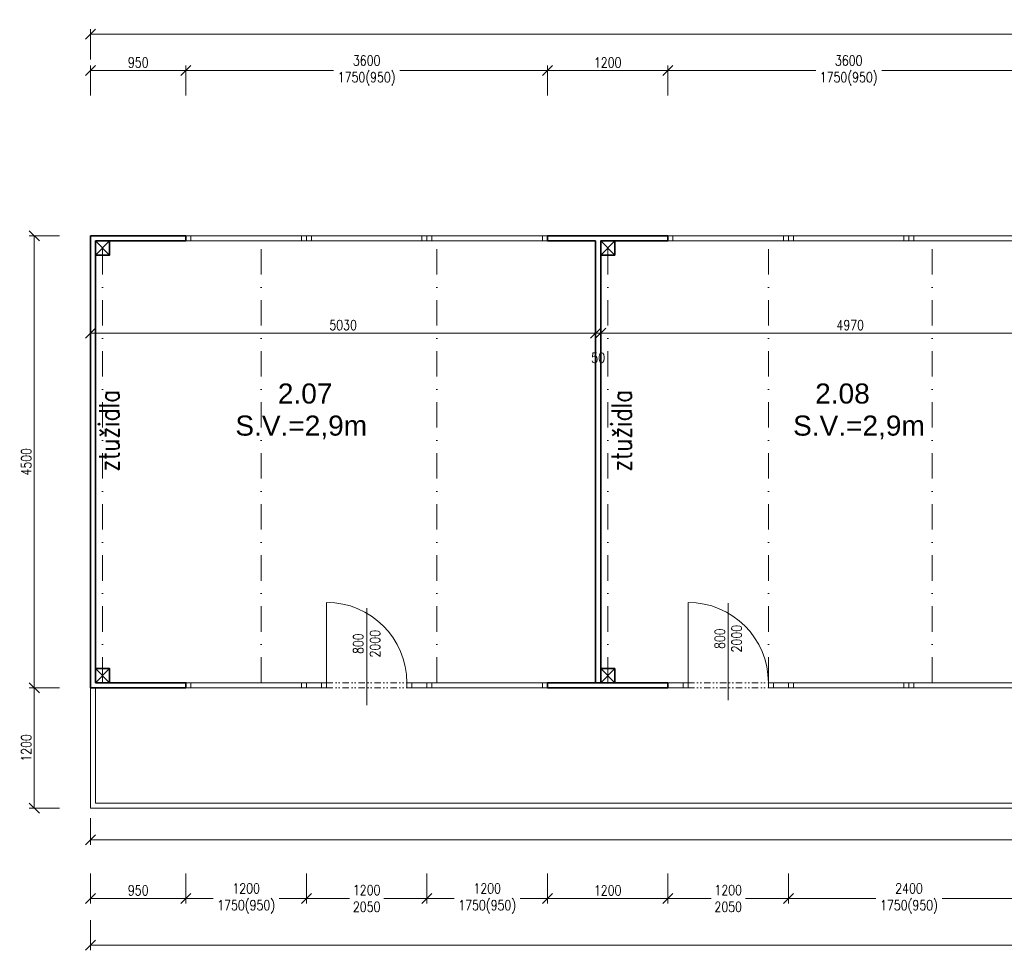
# Model space of a CAD drawing. Header units: millimetres. Extents: x -485339 to 286898, y -1189934 to 1602269.
# Tile 98 of 230: x 18110 to 27915, y -1083142 to -1073871. Entities that reach past the tile are written whole.
import ezdxf

# ---------------------------------------------------------------- set-up
doc = ezdxf.new("R2010")
doc.units = ezdxf.units.MM
doc.header["$LTSCALE"] = 10
doc.linetypes.add('DASHDOT', pattern=[25.4, 12.7, -6.35, 0, -6.35])
doc.linetypes.add('DĚLICÍ2', pattern=[15.875, 6.35, -3.175, 0, -3.175, 0, -3.175])
doc.layers.get('Defpoints').update_dxf_attribs({"lineweight": 0})
for name, color, linetype, lineweight in [('St__otvory_dveře', 40, 'Continuous', 18), ('St_kóty', 132, 'Continuous', 18), ('St_otvory_okna', 40, 'Continuous', 18), ('St_plocha_místnosti', 250, 'Continuous', 18), ('St_popis_otvory', 40, 'Continuous', 18), ('St_sloupy_opláštění_půdorys', 25, 'Continuous', 35), ('St_čáry_obrys', 5, 'Continuous', 35), ('St_čáry_osy', 250, 'DASHDOT', 18), ('St_čáry_plné', 250, 'Continuous', 18)]:
    doc.layers.add(name, color=color, linetype=linetype, lineweight=lineweight)
doc.styles.add('Andy', font='arial.ttf')
doc.styles.get("Standard").update_dxf_attribs({"font": 'simplex.shx', "width": 0.8})
doc.dimstyles.new('stavebníM50 vnitřní', dxfattribs={"dimtxt": 100, "dimasz": 100, "dimexe": 50, "dimexo": 100, "dimgap": 30, "dimtad": 1, "dimdec": 0, "dimtxsty": 'Standard', "dimblk": 'OBLIQUE', "dimcen": 2.5, "dimclrd": 256, "dimclre": 256, "dimclrt": 256, "dimadec": 0, "dimazin": 0, "dimtfac": 1, "dimtdec": 0, "dimtmove": 2, "dimatfit": 2, "dimldrblk": 'OBLIQUE', "dimfxl": 250, "dimfxlon": 1, "dimlwd": -1, "dimlwe": -1, "dimarcsym": 0})

# ---------------------------------------------------------------- blocks, each defined once
blk = doc.blocks.new('G$C325A9F68')
at = {"layer": 'St_otvory_okna', "ltscale": 2}
for points in [[(0, 0), (1200, 0), (1200, 50), (0, 50)], [(0, 0), (50, 0), (50, 50), (0, 50)], [(1200, 0), (1150, 0), (1150, 50), (1200, 50)]]:
    blk.add_lwpolyline(points, close=True, dxfattribs=at)
blk = doc.blocks.new('G$C51AC4435')
at = {"layer": 'St__otvory_dveře', "ltscale": 2}
for points in [[(0, 0), (50, 0), (50, -150), (0, -150)], [(0, -150), (50, -150), (50, -200), (0, -200)], [(0, -1050), (50, -1050), (50, -1000), (0, -1000)], [(0, -1200), (50, -1200), (50, -1050), (0, -1050)]]:
    blk.add_lwpolyline(points, close=True, dxfattribs=at)
at = {"layer": 'St__otvory_dveře', "linetype": 'DĚLICÍ2'}
for points in [[(0, -1000), (0, -200)], [(50, -1000), (50, -200)]]:
    blk.add_lwpolyline(points, dxfattribs=at)
at = {"layer": 'St__otvory_dveře', "ltscale": 2}
blk.add_lwpolyline([(50, -1000), (850, -1000)], dxfattribs=at)
blk.add_arc((50, -1000), 800, 0, 90, dxfattribs=at)
blk = doc.blocks.new('G$C2F820337')
at = {"layer": 'St_sloupy_opláštění_půdorys', "ltscale": 2}
blk.add_lwpolyline([(-70, -70), (70, -70), (70, 70), (-70, 70)], close=True, dxfattribs=at)
for points in [[(-70, 70), (70, -70)], [(70, 70), (-70, -70)]]:
    blk.add_lwpolyline(points, dxfattribs=at)
blk = doc.blocks.new('_OBLIQUE')
at = {"color": 0, "linetype": 'ByBlock'}
blk.add_line((-0.5, -0.5), (0.5, 0.5), dxfattribs=at)
blk = doc.blocks.new('*D6155')
at = {"layer": 'Defpoints', "color": 0}
for p in [(18815.3, -1080821.3), (19765.3, -1080821.3), (19765.3, -1082624.9)]:
    blk.add_point(p, dxfattribs=at)
at = {"layer": 'St_kóty'}
for p, q in [((18815.3, -1082374.9), (18815.3, -1082674.9)), ((19765.3, -1082374.9), (19765.3, -1082674.9)), ((18815.3, -1082624.9), (19765.3, -1082624.9))]:
    blk.add_line(p, q, dxfattribs=at)
at = {"layer": 'St_kóty', "linetype": 'ByBlock', "xscale": 100, "yscale": 100, "zscale": 100, "rotation": 180}
blk.add_blockref('_OBLIQUE', (18815.3, -1082624.9), dxfattribs=at)
at = {"layer": 'St_kóty', "linetype": 'ByBlock', "xscale": 100, "yscale": 100, "zscale": 100}
blk.add_blockref('_OBLIQUE', (19765.3, -1082624.9), dxfattribs=at)
at = {"layer": 'St_kóty', "insert": (19290.3, -1082544.9), "char_height": 100, "attachment_point": 5}
blk.add_mtext('950', dxfattribs=at)
blk = doc.blocks.new('*D6156')
at = {"layer": 'Defpoints', "color": 0}
for p in [(19765.3, -1080821.3), (20965.3, -1080821.3), (20965.3, -1082624.9)]:
    blk.add_point(p, dxfattribs=at)
at = {"layer": 'St_kóty'}
for p, q in [((19765.3, -1082374.9), (19765.3, -1082674.9)), ((20965.3, -1082374.9), (20965.3, -1082674.9)), ((19765.3, -1082624.9), (20036.2, -1082624.9)), ((20965.3, -1082624.9), (20694.3, -1082624.9))]:
    blk.add_line(p, q, dxfattribs=at)
at = {"layer": 'St_kóty', "linetype": 'ByBlock', "xscale": 100, "yscale": 100, "zscale": 100, "rotation": 180}
blk.add_blockref('_OBLIQUE', (19765.3, -1082624.9), dxfattribs=at)
at = {"layer": 'St_kóty', "linetype": 'ByBlock', "xscale": 100, "yscale": 100, "zscale": 100}
blk.add_blockref('_OBLIQUE', (20965.3, -1082624.9), dxfattribs=at)
at = {"layer": 'St_kóty', "insert": (20365.3, -1082624.9), "char_height": 100, "attachment_point": 5}
blk.add_mtext('1200\\P1750(950)', dxfattribs=at)
blk = doc.blocks.new('*D6157')
at = {"layer": 'Defpoints', "color": 0}
for p in [(20965.3, -1080821.3), (22165.3, -1080821.3), (22165.3, -1082624.9)]:
    blk.add_point(p, dxfattribs=at)
at = {"layer": 'St_kóty'}
for p, q in [((20965.3, -1082374.9), (20965.3, -1082674.9)), ((22165.3, -1082374.9), (22165.3, -1082674.9)), ((20965.3, -1082624.9), (21394.3, -1082624.9)), ((22165.3, -1082624.9), (21736.2, -1082624.9))]:
    blk.add_line(p, q, dxfattribs=at)
at = {"layer": 'St_kóty', "linetype": 'ByBlock', "xscale": 100, "yscale": 100, "zscale": 100, "rotation": 180}
blk.add_blockref('_OBLIQUE', (20965.3, -1082624.9), dxfattribs=at)
at = {"layer": 'St_kóty', "linetype": 'ByBlock', "xscale": 100, "yscale": 100, "zscale": 100}
blk.add_blockref('_OBLIQUE', (22165.3, -1082624.9), dxfattribs=at)
at = {"layer": 'St_kóty', "insert": (21565.3, -1082624.9), "char_height": 100, "attachment_point": 5}
blk.add_mtext('1200\\P2050', dxfattribs=at)
blk = doc.blocks.new('*D6158')
at = {"layer": 'Defpoints', "color": 0}
for p in [(22165.3, -1080821.3), (23365.3, -1080821.3), (23365.3, -1082624.9)]:
    blk.add_point(p, dxfattribs=at)
at = {"layer": 'St_kóty'}
for p, q in [((22165.3, -1082374.9), (22165.3, -1082674.9)), ((23365.3, -1082374.9), (23365.3, -1082674.9)), ((22165.3, -1082624.9), (22436.2, -1082624.9)), ((23365.3, -1082624.9), (23094.3, -1082624.9))]:
    blk.add_line(p, q, dxfattribs=at)
at = {"layer": 'St_kóty', "linetype": 'ByBlock', "xscale": 100, "yscale": 100, "zscale": 100, "rotation": 180}
blk.add_blockref('_OBLIQUE', (22165.3, -1082624.9), dxfattribs=at)
at = {"layer": 'St_kóty', "linetype": 'ByBlock', "xscale": 100, "yscale": 100, "zscale": 100}
blk.add_blockref('_OBLIQUE', (23365.3, -1082624.9), dxfattribs=at)
at = {"layer": 'St_kóty', "insert": (22765.3, -1082624.9), "char_height": 100, "attachment_point": 5}
blk.add_mtext('1200\\P1750(950)', dxfattribs=at)
blk = doc.blocks.new('*D6159')
at = {"layer": 'Defpoints', "color": 0}
for p in [(23365.3, -1080821.3), (24565.3, -1080821.3), (24565.3, -1082624.9)]:
    blk.add_point(p, dxfattribs=at)
at = {"layer": 'St_kóty'}
for p, q in [((23365.3, -1082374.9), (23365.3, -1082674.9)), ((24565.3, -1082374.9), (24565.3, -1082674.9)), ((23365.3, -1082624.9), (24565.3, -1082624.9))]:
    blk.add_line(p, q, dxfattribs=at)
at = {"layer": 'St_kóty', "linetype": 'ByBlock', "xscale": 100, "yscale": 100, "zscale": 100, "rotation": 180}
blk.add_blockref('_OBLIQUE', (23365.3, -1082624.9), dxfattribs=at)
at = {"layer": 'St_kóty', "linetype": 'ByBlock', "xscale": 100, "yscale": 100, "zscale": 100}
blk.add_blockref('_OBLIQUE', (24565.3, -1082624.9), dxfattribs=at)
at = {"layer": 'St_kóty', "insert": (23965.3, -1082544.9), "char_height": 100, "attachment_point": 5}
blk.add_mtext('1200', dxfattribs=at)
blk = doc.blocks.new('*D6160')
at = {"layer": 'Defpoints', "color": 0}
for p in [(24565.3, -1080821.3), (25765.3, -1080821.3), (25765.3, -1082624.9)]:
    blk.add_point(p, dxfattribs=at)
at = {"layer": 'St_kóty'}
for p, q in [((24565.3, -1082374.9), (24565.3, -1082674.9)), ((25765.3, -1082374.9), (25765.3, -1082674.9)), ((24565.3, -1082624.9), (24994.3, -1082624.9)), ((25765.3, -1082624.9), (25336.2, -1082624.9))]:
    blk.add_line(p, q, dxfattribs=at)
at = {"layer": 'St_kóty', "linetype": 'ByBlock', "xscale": 100, "yscale": 100, "zscale": 100, "rotation": 180}
blk.add_blockref('_OBLIQUE', (24565.3, -1082624.9), dxfattribs=at)
at = {"layer": 'St_kóty', "linetype": 'ByBlock', "xscale": 100, "yscale": 100, "zscale": 100}
blk.add_blockref('_OBLIQUE', (25765.3, -1082624.9), dxfattribs=at)
at = {"layer": 'St_kóty', "insert": (25165.3, -1082624.9), "char_height": 100, "attachment_point": 5}
blk.add_mtext('1200\\P2050', dxfattribs=at)
blk = doc.blocks.new('*D6161')
at = {"layer": 'Defpoints', "color": 0}
for p in [(25765.3, -1080821.3), (28165.3, -1080821.3), (28165.3, -1082624.9)]:
    blk.add_point(p, dxfattribs=at)
at = {"layer": 'St_kóty'}
for p, q in [((25765.3, -1082374.9), (25765.3, -1082674.9)), ((28165.3, -1082374.9), (28165.3, -1082674.9)), ((25765.3, -1082624.9), (26636.2, -1082624.9)), ((28165.3, -1082624.9), (27294.3, -1082624.9))]:
    blk.add_line(p, q, dxfattribs=at)
at = {"layer": 'St_kóty', "linetype": 'ByBlock', "xscale": 100, "yscale": 100, "zscale": 100, "rotation": 180}
blk.add_blockref('_OBLIQUE', (25765.3, -1082624.9), dxfattribs=at)
at = {"layer": 'St_kóty', "linetype": 'ByBlock', "xscale": 100, "yscale": 100, "zscale": 100}
blk.add_blockref('_OBLIQUE', (28165.3, -1082624.9), dxfattribs=at)
at = {"layer": 'St_kóty', "insert": (26965.3, -1082624.9), "char_height": 100, "attachment_point": 5}
blk.add_mtext('2400\\P1750(950)', dxfattribs=at)
blk = doc.blocks.new('*D6171')
at = {"layer": 'Defpoints', "color": 0}
for p in [(18815.3, -1076025.7), (23845.3, -1076075.7), (23845.3, -1076994)]:
    blk.add_point(p, dxfattribs=at)
at = {"layer": 'St_kóty'}
for p, q in [((18815.3, -1076744), (18815.3, -1077044)), ((23845.3, -1076744), (23845.3, -1077044)), ((18815.3, -1076994), (23845.3, -1076994))]:
    blk.add_line(p, q, dxfattribs=at)
at = {"layer": 'St_kóty', "linetype": 'ByBlock', "xscale": 100, "yscale": 100, "zscale": 100, "rotation": 180}
blk.add_blockref('_OBLIQUE', (18815.3, -1076994), dxfattribs=at)
at = {"layer": 'St_kóty', "linetype": 'ByBlock', "xscale": 100, "yscale": 100, "zscale": 100}
blk.add_blockref('_OBLIQUE', (23845.3, -1076994), dxfattribs=at)
at = {"layer": 'St_kóty', "insert": (21330.3, -1076914), "char_height": 100, "attachment_point": 5}
blk.add_mtext('5030', dxfattribs=at)
blk = doc.blocks.new('*D6172')
at = {"layer": 'Defpoints', "color": 0}
for p in [(23845.3, -1076075.7), (23895.3, -1076075.7), (23895.3, -1076994)]:
    blk.add_point(p, dxfattribs=at)
at = {"layer": 'St_kóty'}
for p, q in [((23845.3, -1076744), (23845.3, -1077044)), ((23895.3, -1076744), (23895.3, -1077044)), ((23845.3, -1076994), (23745.3, -1076994)), ((23845.3, -1076994), (23895.3, -1076994)), ((23895.3, -1076994), (23995.3, -1076994))]:
    blk.add_line(p, q, dxfattribs=at)
at = {"layer": 'St_kóty', "linetype": 'ByBlock', "xscale": 100, "yscale": 100, "zscale": 100}
blk.add_blockref('_OBLIQUE', (23845.3, -1076994), dxfattribs=at)
at = {"layer": 'St_kóty', "linetype": 'ByBlock', "xscale": 100, "yscale": 100, "zscale": 100, "rotation": 180}
blk.add_blockref('_OBLIQUE', (23895.3, -1076994), dxfattribs=at)
at = {"layer": 'St_kóty', "insert": (23870.3, -1077239), "char_height": 100, "attachment_point": 5}
blk.add_mtext('50', dxfattribs=at)
blk = doc.blocks.new('*D6173')
at = {"layer": 'Defpoints', "color": 0}
for p in [(23895.3, -1076075.7), (28865.3, -1076075.7), (28865.3, -1076994)]:
    blk.add_point(p, dxfattribs=at)
at = {"layer": 'St_kóty'}
for p, q in [((23895.3, -1076744), (23895.3, -1077044)), ((28865.3, -1076744), (28865.3, -1077044)), ((23895.3, -1076994), (28865.3, -1076994))]:
    blk.add_line(p, q, dxfattribs=at)
at = {"layer": 'St_kóty', "linetype": 'ByBlock', "xscale": 100, "yscale": 100, "zscale": 100, "rotation": 180}
blk.add_blockref('_OBLIQUE', (23895.3, -1076994), dxfattribs=at)
at = {"layer": 'St_kóty', "linetype": 'ByBlock', "xscale": 100, "yscale": 100, "zscale": 100}
blk.add_blockref('_OBLIQUE', (28865.3, -1076994), dxfattribs=at)
at = {"layer": 'St_kóty', "insert": (26380.3, -1076914), "char_height": 100, "attachment_point": 5}
blk.add_mtext('4970', dxfattribs=at)
blk = doc.blocks.new('*D6179')
at = {"layer": 'Defpoints', "color": 0}
for p in [(19765.3, -1074377.8), (18815.3, -1076025.7), (19765.3, -1076025.7)]:
    blk.add_point(p, dxfattribs=at)
at = {"layer": 'St_kóty'}
for p, q in [((18815.3, -1074627.8), (18815.3, -1074327.8)), ((19765.3, -1074627.8), (19765.3, -1074327.8)), ((18815.3, -1074377.8), (19765.3, -1074377.8))]:
    blk.add_line(p, q, dxfattribs=at)
at = {"layer": 'St_kóty', "linetype": 'ByBlock', "xscale": 100, "yscale": 100, "zscale": 100, "rotation": 180}
blk.add_blockref('_OBLIQUE', (18815.3, -1074377.8), dxfattribs=at)
at = {"layer": 'St_kóty', "linetype": 'ByBlock', "xscale": 100, "yscale": 100, "zscale": 100}
blk.add_blockref('_OBLIQUE', (19765.3, -1074377.8), dxfattribs=at)
at = {"layer": 'St_kóty', "insert": (19290.3, -1074297.8), "char_height": 100, "attachment_point": 5}
blk.add_mtext('950', dxfattribs=at)
blk = doc.blocks.new('*D6180')
at = {"layer": 'Defpoints', "color": 0}
for p in [(23365.3, -1074377.8), (19765.3, -1076025.7), (23365.3, -1076025.7)]:
    blk.add_point(p, dxfattribs=at)
at = {"layer": 'St_kóty'}
for p, q in [((19765.3, -1074627.8), (19765.3, -1074327.8)), ((23365.3, -1074627.8), (23365.3, -1074327.8)), ((19765.3, -1074377.8), (21236.2, -1074377.8)), ((23365.3, -1074377.8), (21894.3, -1074377.8))]:
    blk.add_line(p, q, dxfattribs=at)
at = {"layer": 'St_kóty', "linetype": 'ByBlock', "xscale": 100, "yscale": 100, "zscale": 100, "rotation": 180}
blk.add_blockref('_OBLIQUE', (19765.3, -1074377.8), dxfattribs=at)
at = {"layer": 'St_kóty', "linetype": 'ByBlock', "xscale": 100, "yscale": 100, "zscale": 100}
blk.add_blockref('_OBLIQUE', (23365.3, -1074377.8), dxfattribs=at)
at = {"layer": 'St_kóty', "insert": (21565.3, -1074377.8), "char_height": 100, "attachment_point": 5}
blk.add_mtext('3600\\P1750(950)', dxfattribs=at)
blk = doc.blocks.new('*D6181')
at = {"layer": 'Defpoints', "color": 0}
for p in [(24565.3, -1074377.8), (23365.3, -1076025.7), (24565.3, -1076025.7)]:
    blk.add_point(p, dxfattribs=at)
at = {"layer": 'St_kóty'}
for p, q in [((23365.3, -1074627.8), (23365.3, -1074327.8)), ((24565.3, -1074627.8), (24565.3, -1074327.8)), ((23365.3, -1074377.8), (24565.3, -1074377.8))]:
    blk.add_line(p, q, dxfattribs=at)
at = {"layer": 'St_kóty', "linetype": 'ByBlock', "xscale": 100, "yscale": 100, "zscale": 100, "rotation": 180}
blk.add_blockref('_OBLIQUE', (23365.3, -1074377.8), dxfattribs=at)
at = {"layer": 'St_kóty', "linetype": 'ByBlock', "xscale": 100, "yscale": 100, "zscale": 100}
blk.add_blockref('_OBLIQUE', (24565.3, -1074377.8), dxfattribs=at)
at = {"layer": 'St_kóty', "insert": (23965.3, -1074297.8), "char_height": 100, "attachment_point": 5}
blk.add_mtext('1200', dxfattribs=at)
blk = doc.blocks.new('*D6182')
at = {"layer": 'Defpoints', "color": 0}
for p in [(28165.3, -1074377.8), (24565.3, -1076025.7), (28165.3, -1076025.7)]:
    blk.add_point(p, dxfattribs=at)
at = {"layer": 'St_kóty'}
for p, q in [((24565.3, -1074627.8), (24565.3, -1074327.8)), ((28165.3, -1074627.8), (28165.3, -1074327.8)), ((24565.3, -1074377.8), (26036.2, -1074377.8)), ((28165.3, -1074377.8), (26694.3, -1074377.8))]:
    blk.add_line(p, q, dxfattribs=at)
at = {"layer": 'St_kóty', "linetype": 'ByBlock', "xscale": 100, "yscale": 100, "zscale": 100, "rotation": 180}
blk.add_blockref('_OBLIQUE', (24565.3, -1074377.8), dxfattribs=at)
at = {"layer": 'St_kóty', "linetype": 'ByBlock', "xscale": 100, "yscale": 100, "zscale": 100}
blk.add_blockref('_OBLIQUE', (28165.3, -1074377.8), dxfattribs=at)
at = {"layer": 'St_kóty', "insert": (26365.3, -1074377.8), "char_height": 100, "attachment_point": 5}
blk.add_mtext('3600\\P1750(950)', dxfattribs=at)
blk = doc.blocks.new('*D6188')
at = {"layer": 'Defpoints', "color": 0}
for p in [(18865.3, -1080525.7), (18255.7, -1081725.7), (18815.3, -1081725.7)]:
    blk.add_point(p, dxfattribs=at)
at = {"layer": 'St_kóty'}
for p, q in [((18505.7, -1080525.7), (18205.7, -1080525.7)), ((18255.7, -1080525.7), (18255.7, -1081725.7)), ((18505.7, -1081725.7), (18205.7, -1081725.7))]:
    blk.add_line(p, q, dxfattribs=at)
at = {"layer": 'St_kóty', "linetype": 'ByBlock', "xscale": 100, "yscale": 100, "zscale": 100}
for p, rotation in [((18255.7, -1080525.7), 90), ((18255.7, -1081725.7), 270)]:
    blk.add_blockref('_OBLIQUE', p, dxfattribs=dict(at, rotation=rotation))
at = {"layer": 'St_kóty', "insert": (18175.7, -1081125.7), "char_height": 100, "attachment_point": 5, "rotation": 90}
blk.add_mtext('1200', dxfattribs=at)
blk = doc.blocks.new('*D6189')
at = {"layer": 'Defpoints', "color": 0}
for p in [(18255.7, -1076025.7), (18815.3, -1076025.7), (18815.3, -1080525.7)]:
    blk.add_point(p, dxfattribs=at)
at = {"layer": 'St_kóty'}
for p, q in [((18505.7, -1076025.7), (18205.7, -1076025.7)), ((18255.7, -1080525.7), (18255.7, -1076025.7)), ((18505.7, -1080525.7), (18205.7, -1080525.7))]:
    blk.add_line(p, q, dxfattribs=at)
at = {"layer": 'St_kóty', "linetype": 'ByBlock', "xscale": 100, "yscale": 100, "zscale": 100}
for p, rotation in [((18255.7, -1076025.7), 90), ((18255.7, -1080525.7), 270)]:
    blk.add_blockref('_OBLIQUE', p, dxfattribs=dict(at, rotation=rotation))
at = {"layer": 'St_kóty', "insert": (18175.7, -1078275.7), "char_height": 100, "attachment_point": 5, "rotation": 90}
blk.add_mtext('4500', dxfattribs=at)
blk = doc.blocks.new('*D6238')
at = {"layer": 'Defpoints', "color": 0}
for p in [(39915.3, -1074017.1), (18815.3, -1076025.7), (39915.3, -1076025.7)]:
    blk.add_point(p, dxfattribs=at)
at = {"layer": 'St_kóty'}
for p, q in [((18815.3, -1074267.1), (18815.3, -1073967.1)), ((39915.3, -1074267.1), (39915.3, -1073967.1)), ((18815.3, -1074017.1), (39915.3, -1074017.1))]:
    blk.add_line(p, q, dxfattribs=at)
at = {"layer": 'St_kóty', "linetype": 'ByBlock', "xscale": 100, "yscale": 100, "zscale": 100, "rotation": 180}
blk.add_blockref('_OBLIQUE', (18815.3, -1074017.1), dxfattribs=at)
at = {"layer": 'St_kóty', "linetype": 'ByBlock', "xscale": 100, "yscale": 100, "zscale": 100}
blk.add_blockref('_OBLIQUE', (39915.3, -1074017.1), dxfattribs=at)
at = {"layer": 'St_kóty', "insert": (29365.3, -1073937.1), "char_height": 100, "attachment_point": 5}
blk.add_mtext('21100', dxfattribs=at)
blk = doc.blocks.new('*D6326')
at = {"layer": 'Defpoints', "color": 0}
for p in [(39915.3, -1080525.7), (18815.3, -1081725.7), (39915.3, -1083091.6)]:
    blk.add_point(p, dxfattribs=at)
at = {"layer": 'St_kóty'}
for p, q in [((18815.3, -1082841.6), (18815.3, -1083141.6)), ((39915.3, -1082841.6), (39915.3, -1083141.6)), ((18815.3, -1083091.6), (39915.3, -1083091.6))]:
    blk.add_line(p, q, dxfattribs=at)
at = {"layer": 'St_kóty', "linetype": 'ByBlock', "xscale": 100, "yscale": 100, "zscale": 100, "rotation": 180}
blk.add_blockref('_OBLIQUE', (18815.3, -1083091.6), dxfattribs=at)
at = {"layer": 'St_kóty', "linetype": 'ByBlock', "xscale": 100, "yscale": 100, "zscale": 100}
blk.add_blockref('_OBLIQUE', (39915.3, -1083091.6), dxfattribs=at)
at = {"layer": 'St_kóty', "insert": (29365.3, -1083011.6), "char_height": 100, "attachment_point": 5}
blk.add_mtext('21100', dxfattribs=at)
blk = doc.blocks.new('*D6334')
at = {"layer": 'Defpoints', "color": 0}
for p in [(18815.3, -1081725.7), (41215.3, -1081725.7), (41215.3, -1082040.9)]:
    blk.add_point(p, dxfattribs=at)
at = {"layer": 'St_kóty'}
for p, q in [((18815.3, -1081825.7), (18815.3, -1082090.9)), ((41215.3, -1081825.7), (41215.3, -1082090.9)), ((18815.3, -1082040.9), (41215.3, -1082040.9))]:
    blk.add_line(p, q, dxfattribs=at)
at = {"layer": 'St_kóty', "linetype": 'ByBlock', "xscale": 100, "yscale": 100, "zscale": 100, "rotation": 180}
blk.add_blockref('_OBLIQUE', (18815.3, -1082040.9), dxfattribs=at)
at = {"layer": 'St_kóty', "linetype": 'ByBlock', "xscale": 100, "yscale": 100, "zscale": 100}
blk.add_blockref('_OBLIQUE', (41215.3, -1082040.9), dxfattribs=at)
at = {"layer": 'St_kóty', "insert": (30015.3, -1081960.9), "char_height": 100, "attachment_point": 5}
blk.add_mtext('22400', dxfattribs=at)

msp = doc.modelspace()

# ---------------------------------------------------------------- linework, layer by layer
at = {"layer": 'St_popis_otvory'}
for points in [[(21565.3, -1080698.6), (21565.3, -1079732.4)], [(25165.3, -1080648.6), (25165.3, -1079682.4)]]:
    msp.add_lwpolyline(points, dxfattribs=at)
at = {"layer": 'St_čáry_obrys', "ltscale": 2}
for points in [[(18815.3, -1076025.7), (19765.3, -1076025.7)], [(18815.3, -1080525.7), (18815.3, -1076025.7)], [(19765.3, -1076025.7), (19765.3, -1076075.7)], [(23365.3, -1076025.7), (24565.3, -1076025.7)], [(23365.3, -1076025.7), (23365.3, -1076075.7)], [(18865.3, -1076075.7), (19765.3, -1076075.7)], [(18865.3, -1080475.7), (18865.3, -1076075.7)], [(23365.3, -1076075.7), (23845.3, -1076075.7)], [(23845.3, -1080475.7), (23845.3, -1076075.7)], [(23895.3, -1076075.7), (24565.3, -1076075.7)], [(23895.3, -1080335.7), (23895.3, -1076215.7)], [(18815.3, -1080525.7), (19765.3, -1080525.7), (19765.3, -1080525.7), (19765.3, -1080475.7), (18865.3, -1080475.7)], [(19765.3, -1080475.7), (19765.3, -1080525.7)], [(23365.3, -1080475.7), (23365.3, -1080525.7)], [(23365.3, -1080475.7), (24565.3, -1080475.7)], [(23365.3, -1080525.7), (24565.3, -1080525.7)], [(24565.3, -1080525.7), (24565.3, -1080475.7)]]:
    msp.add_lwpolyline(points, dxfattribs=at)
at = {"layer": 'St_čáry_obrys'}
msp.add_lwpolyline([(24565.3, -1076025.7), (24565.3, -1076075.7)], dxfattribs=at)
at = {"layer": 'St_čáry_osy', "ltscale": 2}
for points in [[(18935.3, -1080475.7), (18935.3, -1076075.7)], [(20515.3, -1080475.7), (20515.3, -1076075.7)], [(22265.3, -1080475.7), (22265.3, -1076075.7)], [(23965.3, -1080475.7), (23965.3, -1076075.7)], [(25565.3, -1080475.7), (25565.3, -1076075.7)], [(27195.3, -1080475.7), (27195.3, -1076075.7)]]:
    msp.add_lwpolyline(points, dxfattribs=at)
at = {"layer": 'St_čáry_plné', "ltscale": 2}
for points in [[(18815.3, -1080525.7), (18815.3, -1081725.7), (39915.3, -1081725.7), (41215.3, -1081725.7), (41215.3, -1079375.7), (39915.3, -1079375.7)], [(18865.3, -1080525.7), (18865.3, -1081675.7), (39915.3, -1081675.7), (41165.3, -1081675.7), (41165.3, -1080225.7)]]:
    msp.add_lwpolyline(points, dxfattribs=at)

# ---------------------------------------------------------------- block references
at = {"layer": 'St__otvory_dveře', "ltscale": 2, "xscale": -1, "rotation": 270}
for p in [(22165.3, -1080525.7), (25765.3, -1080525.7)]:
    msp.add_blockref('G$C51AC4435', p, dxfattribs=at)
at = {"layer": 'St_otvory_okna', "ltscale": 2}
for p in [(19765.3, -1076075.7), (20965.3, -1076075.7), (22165.3, -1076075.7), (24565.3, -1076075.7), (25765.3, -1076075.7), (26965.3, -1076075.7), (19765.3, -1080525.7), (22165.3, -1080525.7), (25765.3, -1080525.7), (26965.3, -1080525.7)]:
    msp.add_blockref('G$C325A9F68', p, dxfattribs=at)
at = {"layer": 'St_sloupy_opláštění_půdorys', "ltscale": 2}
for p in [(18935.3, -1076145.7), (23965.3, -1076145.7), (18935.3, -1080405.7), (23965.3, -1080405.7)]:
    msp.add_blockref('G$C2F820337', p, dxfattribs=at)

# ---------------------------------------------------------------- texts
at = {"layer": 'St_plocha_místnosti', "ltscale": 2, "style": 'Andy'}
for s, p in [('2.07', (20680.7, -1077695.2)), ('2.08', (26031.3, -1077695.2)), ('S.V.=2,9m', (20257.5, -1078014.9)), ('S.V.=2,9m', (25811.1, -1078014.9))]:
    msp.add_text(s, height=200, dxfattribs=at).set_placement(p)
at = {"layer": 'St_popis_otvory', "char_height": 100, "width": 1342.526, "attachment_point": 5, "rotation": 90}
for insert in [(21565.3, -1080087.4), (25165.3, -1080037.4)]:
    msp.add_mtext('800\\P2000', dxfattribs=dict(at, insert=insert))
at = {"layer": 'St_čáry_plné', "ltscale": 2, "width": 0.8}
for p in [(19099.9, -1078372.7), (24202.7, -1078372.7)]:
    msp.add_text('ztužidla', height=200, rotation=90, dxfattribs=at).set_placement(p)

# ---------------------------------------------------------------- dimensions: what is measured, and where the dimension line sits
at = {"layer": 'St_kóty'}
for base, p1, p2, picture, middle in [((39915.3, -1074017.1), (18815.3, -1076025.7), (39915.3, -1076025.7), '*D6238', (29365.3, -1073937.1)), ((19765.3, -1074377.8), (18815.3, -1076025.7), (19765.3, -1076025.7), '*D6179', (19290.3, -1074297.8)), ((24565.3, -1074377.8), (23365.3, -1076025.7), (24565.3, -1076025.7), '*D6181', (23965.3, -1074297.8)), ((23845.3, -1076994), (18815.3, -1076025.7), (23845.3, -1076075.7), '*D6171', (21330.3, -1076914)), ((23895.3, -1076994), (23845.3, -1076075.7), (23895.3, -1076075.7), '*D6172', (23870.3, -1077239)), ((28865.3, -1076994), (23895.3, -1076075.7), (28865.3, -1076075.7), '*D6173', (26380.3, -1076914)), ((19765.3, -1082624.9), (18815.3, -1080821.3), (19765.3, -1080821.3), '*D6155', (19290.3, -1082544.9)), ((24565.3, -1082624.9), (23365.3, -1080821.3), (24565.3, -1080821.3), '*D6159', (23965.3, -1082544.9)), ((41215.3, -1082040.9), (18815.3, -1081725.7), (41215.3, -1081725.7), '*D6334', (30015.3, -1081960.9))]:
    dim = msp.add_linear_dim(base=base, p1=p1, p2=p2, dimstyle='stavebníM50 vnitřní', dxfattribs=at)
    dim.commit()
    dim.dimension.update_dxf_attribs({"geometry": picture, "text_midpoint": middle})
for base, p1, p2, text, picture, middle in [((23365.3, -1074377.8), (19765.3, -1076025.7), (23365.3, -1076025.7), '<>\\P1750(950)', '*D6180', (21565.3, -1074377.8)), ((28165.3, -1074377.8), (24565.3, -1076025.7), (28165.3, -1076025.7), '<>\\P1750(950)', '*D6182', (26365.3, -1074377.8)), ((20965.3, -1082624.9), (19765.3, -1080821.3), (20965.3, -1080821.3), '<>\\P1750(950)', '*D6156', (20365.3, -1082624.9)), ((22165.3, -1082624.9), (20965.3, -1080821.3), (22165.3, -1080821.3), '<>\\P2050', '*D6157', (21565.3, -1082624.9)), ((23365.3, -1082624.9), (22165.3, -1080821.3), (23365.3, -1080821.3), '<>\\P1750(950)', '*D6158', (22765.3, -1082624.9)), ((25765.3, -1082624.9), (24565.3, -1080821.3), (25765.3, -1080821.3), '<>\\P2050', '*D6160', (25165.3, -1082624.9)), ((28165.3, -1082624.9), (25765.3, -1080821.3), (28165.3, -1080821.3), '<>\\P1750(950)', '*D6161', (26965.3, -1082624.9))]:
    dim = msp.add_linear_dim(base=base, p1=p1, p2=p2, text=text, dimstyle='stavebníM50 vnitřní', override={"dimtxsty": 'Standard'}, dxfattribs=at)
    dim.commit()
    dim.dimension.update_dxf_attribs({"geometry": picture, "text_midpoint": middle, "dimtype": 160})
for base, p1, p2, picture, middle in [((18255.7, -1076025.7), (18815.3, -1080525.7), (18815.3, -1076025.7), '*D6189', (18175.7, -1078275.7)), ((18255.7, -1081725.7), (18865.3, -1080525.7), (18815.3, -1081725.7), '*D6188', (18175.7, -1081125.7))]:
    dim = msp.add_linear_dim(base=base, p1=p1, p2=p2, angle=90, dimstyle='stavebníM50 vnitřní', dxfattribs=at)
    dim.commit()
    dim.dimension.update_dxf_attribs({"geometry": picture, "text_midpoint": middle})
dim = msp.add_linear_dim(base=(39915.3, -1083091.6), p1=(18815.3, -1081725.7), p2=(39915.3, -1080525.7), dimstyle='stavebníM50 vnitřní', override={"dimtxsty": 'Standard', "dimldrblk": 'OBLIQUE'}, dxfattribs=at)
dim.commit()
dim.dimension.update_dxf_attribs({"geometry": '*D6326', "text_midpoint": (29365.3, -1083011.6)})

doc.saveas('drawing.dxf')
